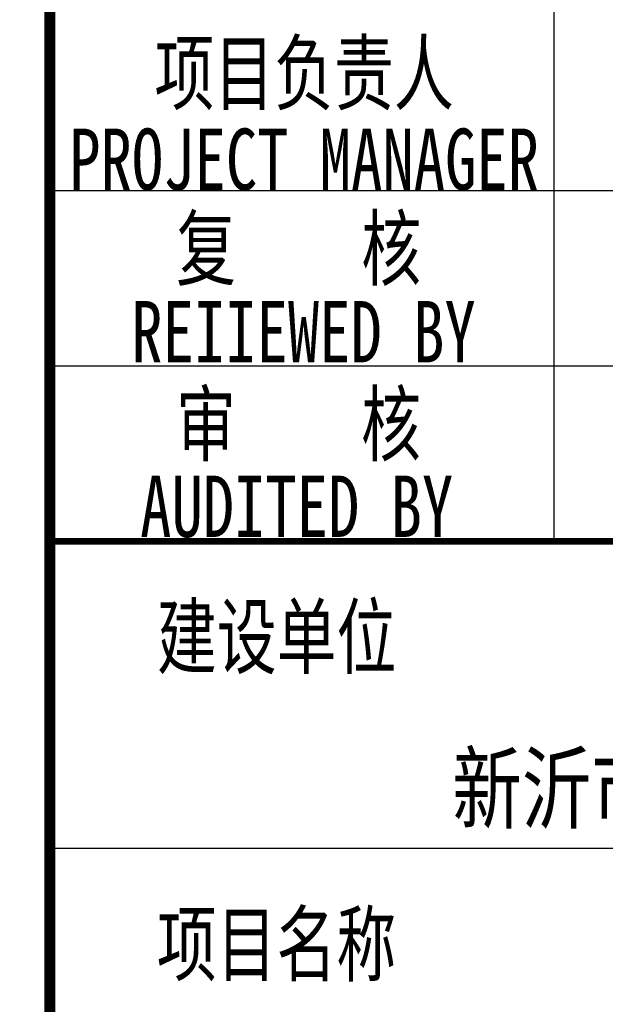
# Model space of a CAD drawing. Extents: x -302077 to 107904, y -9283 to 295706.
# Tile 76 of 256: x -82109 to -79437, y 60603 to 65093. Entities that reach past the tile are written whole.
import ezdxf
from ezdxf.enums import TextEntityAlignment as Align

# ---------------------------------------------------------------- set-up
doc = ezdxf.new("R2010")
doc.units = 0
doc.header["$LTSCALE"] = 500
doc.header["$MEASUREMENT"] = 0
doc.layers.get('0').update_dxf_attribs({"linetype": 'CONTINUOUS'})
doc.layers.add('PUB_TITLE', color=4, linetype='CONTINUOUS')
doc.layers.add('TK', color=7, linetype='CONTINUOUS')
doc.styles.add('-宋体', font='txt', dxfattribs={"width": 0.8})
doc.styles.add('TKHZ1', font='txt', dxfattribs={"width": 0.8})

# ---------------------------------------------------------------- blocks, each defined once
blk = doc.blocks.new('wrtgtg')
at = {"layer": 'PUB_TITLE'}
for p, q in [((4504.3, 4748.3), (4504.3, 11158.8)), ((2204.3, 6358.8), (7804.3, 6358.8)), ((2204.3, 5558.8), (7804.3, 5558.8)), ((2204.3, 4758.8), (7804.3, 4758.8)), ((2204.3, 4758.8), (7804.3, 4758.8)), ((2204.3, 3358.8), (7804.3, 3358.8))]:
    blk.add_line(p, q, dxfattribs=at)
for points, const_width in [([(2204.3, -4841.2), (2204.3, 52558.8)], 50), ([(2204.3, 4758.8), (7804.3, 4758.8)], 29.7)]:
    blk.add_lwpolyline(points, dxfattribs=dict(at, const_width=const_width))
at = {"layer": 'TK', "style": '-宋体', "width": 0.75}
for s, p in [('项目负责人', (3363.7, 6899.7)), ('PROJECT MANAGER', (3363.7, 6501.3)), ('复    核', (3338.9, 6100.3)), ('REIIEWED BY', (3361, 5714.8)), ('审    核', (3337.8, 5300.3)), ('AUDITED BY', (3329.9, 4916.3))]:
    blk.add_text(s, height=280, dxfattribs=at).set_placement(p, align=Align.MIDDLE)
for s, p in [('建设单位', (2692.5, 4183.8)), ('项目名称', (2692, 2782.2))]:
    blk.add_text(s, height=280, dxfattribs=at).set_placement(p)
at = {"layer": 'TK', "style": 'TKHZ1', "width": 0.8}
blk.add_text('新沂市水利局', height=304.92, dxfattribs=at).set_placement((4991, 3479.3), align=Align.CENTER)

msp = doc.modelspace()

# ---------------------------------------------------------------- block references
msp.add_blockref('wrtgtg', (-84174.787, 57955.467))

doc.saveas('drawing.dxf')
